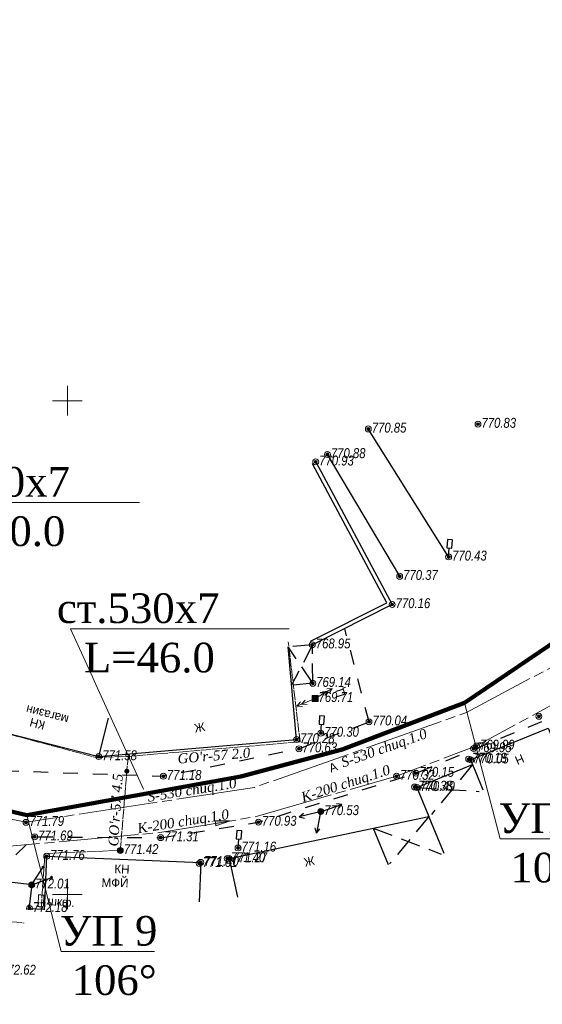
# Model space of a CAD drawing. Header units: millimetres. Extents: x 366033 to 446362, y 4247208 to 4265071.
# Tile 112 of 159: x 434933 to 434986, y 4257815 to 4257915. Entities that reach past the tile are written whole.
import ezdxf
from ezdxf import colors
from ezdxf.entities.mleader import LeaderData, LeaderLine
from ezdxf.enums import TextEntityAlignment as Align
from ezdxf.math import Vec2, Vec3

# ---------------------------------------------------------------- set-up
doc = ezdxf.new("R2010")
doc.units = ezdxf.units.MM
doc.header["$PDMODE"] = 32
doc.header["$PDSIZE"] = 0.6
for name, pattern in [('Commnctn_Gas_Line_Ground_m1', [1, 1, 0]), ('Commnctn_Waterpipes_Line_Unground_m1', [10, 8, -0.5, 1, -0.5]), ('Commnctn_Сanaliz_Gravity_Unground_m1', [10, 8, -0.5, 1, -0.5]), ('Д_ТРОТ_ТРУБА', [3, 1.5, -1.5]), ('ДОРОГИ_СТРОЯЩ', [9, 8, -1]), ('ЗД_СТР_РАЗВ', [3, 2, -1])]:
    doc.linetypes.add(name, pattern=pattern)
for name, color, linetype in [('(007) Здания', 7, 'Continuous'), ('(013) Газ', 30, 'ИК_Газопровод -------г--------'), ('(019) Связь', 3, 'ИК_КАБ_СВЯЗИ'), ('(022) Возд. Линии', 7, 'Continuous'), ('(025) Дорога', 7, 'Continuous'), ('(026) Д_знаки', 7, 'Continuous'), ('(040) Ограда', 7, 'Continuous')]:
    doc.layers.add(name, color=color, linetype=linetype)
for name, color, linetype, lineweight, true_color in [('COMMN_OBJCT_#####_B', 7, 'Continuous', 15, 0x000000), ('COMMN_OBJCT_CNLIZ_B', 7, 'Continuous', 15, 0x000000), ('COMMN_OBJCT_CNLIZ_L', 7, 'Continuous', 15, 0x000000), ('COMMN_OBJCT_CNLIZ_T', 7, 'Continuous', 15, 0x000000), ('COMMN_OBJCT_WATER_L', 7, 'Continuous', 15, 0x000000), ('COMMN_OBJCT_WATER_T', 7, 'Continuous', 15, 0x000000)]:
    doc.layers.add(name, color=color, linetype=linetype, lineweight=lineweight, true_color=true_color)
for name, color, linetype, true_color in [('COMMN_OBJCT_ELCTR_B', 7, 'Continuous', 0x000000), ('COMMN_OBJCT_GAS##_L', 7, 'Continuous', 0x000000), ('COMMN_OBJCT_GAS##_T', 7, 'Continuous', 0x000000), ('GEODS_POINT_GRID#_B', 7, 'Continuous', 0x000000), ('RELEF_POINT_PICKT_B', 7, 'Continuous', 0x000000), ('RELEF_POINT_PICKT_T', 7, 'Continuous', 0x000000)]:
    doc.layers.add(name, color=color, linetype=linetype, true_color=true_color)
doc.layers.add('КАБЕЛ', color=20, linetype='Continuous', lineweight=50)
doc.styles.add('BM-431', font='txt')
doc.styles.add('D-431', font='txt')
doc.styles.add('ISOPEUR', font='isocpeui.ttf')
doc.styles.add('P-131', font='txt')
doc.styles.add('S', font='txtwr', dxfattribs={"oblique": 15})
doc.styles.get("Standard").update_dxf_attribs({"font": 'times.ttf'})
doc.styles.add('БМ-431 (Times New Roman К)', font='timesi.ttf', dxfattribs={"height": 1})
doc.styles.add('Д-431 (Arial Narrow К)', font='ARIALNI.TTF', dxfattribs={"height": 1})
doc.linetypes.add('ИК_Газопровод -------г--------', pattern='A,9,-0.6,["Г",Standard,S=1.2,R=0,X=0,Y=-0.6],-1.2', length=10.8)
doc.linetypes.add('ИК_КАБ_СВЯЗИ', pattern='A,4,["o",Standard,S=0.5,R=0,X=0,Y=-0.125],4,-2', length=10)
doc.linetypes.add('ОГРАДА_БЕТ', pattern='A,4,["|",Standard,S=0.8,R=0,X=0,Y=-0.8],4', length=8)

# ---------------------------------------------------------------- blocks, each defined once
blk = doc.blocks.new('CommnctnPoleRCsquare_m1')
at = {"layer": 'COMMN_OBJCT_#####_B', "lineweight": 13, "true_color": 0xfffffe}
blk.add_hatch(color=7, dxfattribs=at).paths.add_polyline_path([(-0.6, 0.6), (-0.6, -0.6), (0.6, -0.6), (0.6, 0.6)])
at = {"layer": 'COMMN_OBJCT_#####_B', "lineweight": 13, "true_color": 0x000000}
blk.add_hatch(color=18, dxfattribs=at).paths.add_polyline_path([(-0.1, 0, 1), (0.1, 0, 1)])
at = {"layer": 'COMMN_OBJCT_#####_B', "color": 18, "lineweight": 9, "true_color": 0x000000}
blk.add_lwpolyline([(0.6, 0.6), (-0.6, 0.6), (-0.6, -0.6), (0.6, -0.6)], close=True, dxfattribs=at)
blk.add_circle((0, 0), 0.1, dxfattribs=at)
blk = doc.blocks.new('ElectricHighVLP_m1')
at = {"layer": 'COMMN_OBJCT_ELCTR_B', "color": 18, "linetype": 'Continuous', "lineweight": 20, "true_color": 0x000000}
for p, q in [((0, 0), (4, 0)), ((3, 0), (2, 0.5)), ((3, 0), (2, -0.5)), ((4, 0), (3, 0.5)), ((4, 0), (3, -0.5))]:
    blk.add_line(p, q, dxfattribs=at)
blk = doc.blocks.new('CnlizDirection_m1')
at = {"layer": 'COMMN_OBJCT_CNLIZ_B', "linetype": 'Continuous', "lineweight": 13, "true_color": 0xa54100}
blk.add_hatch(color=34, dxfattribs=at).paths.add_polyline_path([(0, 0.5), (0, -0.5), (3, 0)])
at = {"layer": 'COMMN_OBJCT_CNLIZ_B', "color": 34, "linetype": 'Continuous', "lineweight": 13, "true_color": 0xa54100}
blk.add_lwpolyline([(0, 0.5), (3, 0), (0, -0.5), (0, 0.5)], dxfattribs=at)
blk = doc.blocks.new('s3')
at = {"layer": '(022) Возд. Линии'}
h = blk.add_hatch(dxfattribs=at)
h.set_pattern_fill('ANSI31', color=256, scale=0.01, angle=180, style=0)
h.set_pattern_definition([(225, (0.1, 0), (0.02245064, -0.02245064), [])])
edge = h.paths.add_edge_path()
edge.add_arc((-1.9, 0), 0.1, 0, 360)
blk.add_lwpolyline([(0, 0), (-2, 0)], dxfattribs=at)
blk.add_circle((-1.9, 0), 0.1, dxfattribs=at)
blk = doc.blocks.new('s4')
at = {"layer": '(022) Возд. Линии'}
h = blk.add_hatch(dxfattribs=at)
h.set_pattern_fill('ANSI31', color=256, scale=0.01, style=0)
h.set_pattern_definition([(45, (-0.1, 0), (-0.02245064, 0.02245064), [])])
edge = h.paths.add_edge_path()
edge.add_arc((1.9, 0), 0.1, 0, 360)
blk.add_lwpolyline([(0, 0), (2, 0)], dxfattribs=at)
blk.add_circle((1.9, 0), 0.1, dxfattribs=at)
blk = doc.blocks.new('*U332')
at = {"layer": '(022) Возд. Линии'}
for name, p, rotation in [('s3', (-0.175, 0.176), 314.9257545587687), ('s4', (0.078, -0.238), 288.1758171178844)]:
    blk.add_blockref(name, p, dxfattribs=dict(at, rotation=rotation))
blk = doc.blocks.new('STOLB')
at = {"layer": '(022) Возд. Линии'}
blk.add_circle((0, 0), 0.25, dxfattribs=at)
blk = doc.blocks.new('S1')
at = {"layer": '(022) Возд. Линии'}
for p, q in [((-2, 0), (-1.5, 0.25)), ((-2, 0), (-1.5, -0.25)), ((0, 0), (-2, 0))]:
    blk.add_line(p, q, dxfattribs=at)
blk = doc.blocks.new('S2')
at = {"layer": '(022) Возд. Линии'}
for p, q in [((0, 0), (2, 0)), ((2, 0), (1.5, 0.25)), ((2, 0), (1.5, -0.25))]:
    blk.add_line(p, q, dxfattribs=at)
blk = doc.blocks.new('*U336')
at = {"layer": '(022) Возд. Линии'}
for name, p, rotation in [('S2', (0.104, 0.224), 65.11249365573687), ('S1', (-0.089, -0.236), 69.39991634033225)]:
    blk.add_blockref(name, p, dxfattribs=dict(at, rotation=rotation))
blk = doc.blocks.new('I02063')
at = {"linetype": 'Continuous'}
blk.add_lwpolyline([(-0.5, 3.5), (-0.5, 1.8), (0.5, 1.8), (0.5, 3.5)], close=True, dxfattribs=at)
blk.add_lwpolyline([(0.5, 0), (0, 0), (0, 1.8)], dxfattribs=at)
at = {"color": 4, "style": 'S', "oblique": 15}
blk.add_attdef('Z', (1.280972, -0.066143), '', height=2, dxfattribs=at)
blk = doc.blocks.new('PointHight_m1')
at = {"layer": 'RELEF_POINT_PICKT_B', "linetype": 'Continuous', "lineweight": 15, "true_color": 0x000000}
h = blk.add_hatch(color=18, dxfattribs=at)
edge = h.paths.add_edge_path()
edge.add_arc((0, 0), 0.3, 0, 360)
at = {"layer": 'RELEF_POINT_PICKT_B', "color": 18, "linetype": 'Continuous', "lineweight": 15, "true_color": 0x000000}
blk.add_circle((0, 0), 0.3, dxfattribs=at)
blk.add_point((0, 0), dxfattribs=at)
blk = doc.blocks.new('CrossCoord_m1')
at = {"layer": 'GEODS_POINT_GRID#_B', "color": 3, "lineweight": 20, "true_color": 0x00ff00, "flags": 128}
for points in [[(0, 3), (0, -3)], [(-3, 0), (3, 0)]]:
    blk.add_lwpolyline(points, dxfattribs=at)

msp = doc.modelspace()

# ---------------------------------------------------------------- hatches: boundary and pattern name
at = {"layer": '(013) Газ', "linetype": 'ByBlock'}
h = msp.add_hatch(color=0, dxfattribs=at)
edge = h.paths.add_edge_path()
edge.add_arc((434943.721, 4257838.932), 0.25, 128.7472, 488.7472)
h = msp.add_hatch(color=0, dxfattribs=at)
edge = h.paths.add_edge_path()
edge.add_arc((434943.062, 4257830.905), 0.25, 128.7472, 488.7472)

# ---------------------------------------------------------------- linework, layer by layer
at = {"layer": '(007) Здания', "linetype": 'ЗД_СТР_РАЗВ'}
for points, elevation in [([(434962.498, 4257851.735), (434960.046, 4257851.512)], 768.953), ([(434962.539, 4257847.832), (434960.046, 4257851.512)], 769.143), ([(434962.498, 4257851.735), (434960.397, 4257847.637)], 768.953), ([(434962.539, 4257847.832), (434962.498, 4257851.735)], 769.143), ([(434962.539, 4257847.832), (434960.397, 4257847.637)], 769.143), ([(434978.717, 4257839.596), (434974.549, 4257834.555)], 770.493), ([(434973.08, 4257837.286), (434979.369, 4257836.882)], 770.493), ([(434974.286, 4257834.344), (434970.32, 4257829.534)], 770.493), ([(434968.666, 4257833.159), (434975.551, 4257830.54)], 771.273)]:
    msp.add_lwpolyline(points, dxfattribs=dict(at, elevation=elevation))
at = {"layer": '(007) Здания'}
for points, elevation in [([(434960.897, 4257842.137), (434960.046, 4257851.512)], 770.283), ([(434928.156, 4257843.668), (434940.884, 4257840.412), (434941.875, 4257844.287)], 771.643), ([(434978.516, 4257840.086), (434986.363, 4257843.301), (434987.901, 4257839.608)], 769.813), ([(434940.884, 4257840.412), (434960.897, 4257842.137)], 771.583), ([(434973.08, 4257837.286), (434978.717, 4257839.596)], 770.493), ([(434978.516, 4257840.086), (434978.971, 4257838.975), (434979.763, 4257837.043)], 769.813), ([(434973.08, 4257837.286), (434974.286, 4257834.344)], 770.493), ([(434954.07, 4257830.081), (434974.286, 4257834.344)], 771.273), ([(434974.3, 4257834.308), (434975.802, 4257830.642)], 770.493), ([(434968.666, 4257833.159), (434970.167, 4257829.494)], 771.273), ([(434935.59, 4257830.338), (434935.426, 4257826.341), (434935.329, 4257823.994)], 771.823), ([(434935.59, 4257830.338), (434951.197, 4257829.695), (434951.032, 4257825.699)], 771.823), ([(434954.07, 4257830.081), (434954.905, 4257826.17)], 771.273), ([(434933.861, 4257825.034), (434935.369, 4257824.972)], 772.183)]:
    msp.add_lwpolyline(points, dxfattribs=dict(at, elevation=elevation))
at = {"layer": '(019) Связь', "color": 0, "linetype": 'ByBlock', "const_width": 0.1, "elevation": 772.283}
msp.add_lwpolyline([(434935.332, 4257826.377), (434935.263, 4257825.186), (434934.726, 4257825.217), (434934.794, 4257826.408)], close=True, dxfattribs=at)
at = {"layer": '(025) Дорога', "lineweight": 30}
for points, elevation in [([(434976.289, 4257860.632), (434968.162, 4257873.594)], 770.433), ([(434971.336, 4257858.672), (434964.023, 4257871.009)], 770.373)]:
    msp.add_lwpolyline(points, dxfattribs=dict(at, elevation=elevation))
at = {"layer": '(025) Дорога', "linetype": 'Д_ТРОТ_ТРУБА', "flags": 128}
for points, elevation in [([(434852.33, 4257863.073), (434856.232, 4257858.178), (434885.869, 4257847.902), (434900.002, 4257844.086), (434926.397, 4257839.165), (434947.42, 4257838.42), (434961.141, 4257841.206), (434968.234, 4257843.935)], 770.193), ([(434968.234, 4257843.935), (434965.774, 4257853.389)], 770.043), ([(434947.143, 4257832.198), (434957.041, 4257833.771), (434972.978, 4257838.73), (434988.655, 4257845.18), (435001.972, 4257848.919)], 772.623), ([(434930.654, 4257818.693), (434932.186, 4257830.2), (434934.388, 4257832.288), (434947.143, 4257832.198)], 772.623)]:
    msp.add_lwpolyline(points, dxfattribs=dict(at, elevation=elevation))
at = {"layer": '(040) Ограда', "linetype": 'ОГРАДА_БЕТ', "elevation": 768.953}
msp.add_lwpolyline([(434962.838, 4257870.259), (434970.577, 4257855.815), (434962.498, 4257851.735)], dxfattribs=at)
at = {"layer": '(040) Ограда', "elevation": 768.953}
msp.add_lwpolyline([(434962.317, 4257852.092), (434970.031, 4257855.987), (434962.497, 4257870.048)], dxfattribs=at)
at = {"color": 5, "lineweight": 100, "flags": 128}
msp.add_lwpolyline([(436030.203, 4258238.138), (435987.244, 4258239.876), (435909.981, 4258226.679), (435844.955, 4258213.93), (435806.749, 4258201.155), (435761.155, 4258176.561), (435731.598, 4258159.779), (435674.734, 4258128.61), (435595.319, 4258086.869), (435573.693, 4258075.689), (435503.714, 4258061.97), (435460.455, 4258053.417), (435407.799, 4258043.589), (435376.153, 4258039.082), (435369.125, 4258038.376), (435297.321, 4258048.895), (435159.285, 4258073.424), (435141.368, 4258037.333), (435121.22, 4258001.563), (435080.99, 4257947.111), (435017.169, 4257874.533), (435008.736, 4257866.809), (434977.898, 4257845.848), (434965.521, 4257841.143)], dxfattribs=at)
at = {"color": 5, "lineweight": 100, "elevation": 4.078, "flags": 128}
msp.add_lwpolyline([(434904.695, 4257841.332), (434933.607, 4257834.489), (434955.257, 4257838.397), (434965.521, 4257841.143)], dxfattribs=at)
at = {"layer": 'COMMN_OBJCT_CNLIZ_L', "color": 34, "linetype": 'Commnctn_Сanaliz_Gravity_Unground_m1', "lineweight": 15, "true_color": 0xa54100, "elevation": 4.078, "flags": 128}
msp.add_lwpolyline([(434924.454, 4257820.505), (434927.965, 4257830.972), (434947.276, 4257832.743), (434956.696, 4257834.315), (434971.018, 4257838.424), (434979.107, 4257841.486), (435010.432, 4257858.609), (435023.584, 4257865.551)], dxfattribs=at)
at = {"layer": 'COMMN_OBJCT_GAS##_L', "color": 30, "linetype": 'Commnctn_Gas_Line_Ground_m1', "lineweight": 15, "true_color": 0xff7d00, "elevation": 4.078, "flags": 128}
for points in [[(434924.619, 4257845.367), (434928.156, 4257843.668), (434940.627, 4257840.309), (434943.844, 4257840.428), (434961.25, 4257841.907), (434960.061, 4257852.034)], [(434860.794, 4257842.679), (434861.477, 4257842.223), (434864.904, 4257845.903), (434925.326, 4257828.908), (434925.075, 4257824.275), (434934.951, 4257823.432), (434935.425, 4257830.607), (434943.062, 4257830.905), (434943.844, 4257840.428)]]:
    msp.add_lwpolyline(points, dxfattribs=at)
at = {"layer": 'COMMN_OBJCT_WATER_L', "color": 5, "linetype": 'Commnctn_Waterpipes_Line_Unground_m1', "lineweight": 15, "true_color": 0x0000ff, "elevation": 4.078, "flags": 128}
msp.add_lwpolyline([(435301.098, 4258045.093), (435208.357, 4258062.454), (435165.511, 4258071.155), (435155.315, 4258061.015), (435123.53, 4257992.625), (435079.658, 4257939.705), (435011.375, 4257862.694), (434978.101, 4257844.863), (434956.643, 4257837.294), (434933.518, 4257833.754), (434909.024, 4257838.757), (434854.49, 4257861.018), (434839.35, 4257868.788)], dxfattribs=at)

# ---------------------------------------------------------------- block references
at = {"layer": '(022) Возд. Линии'}
for name, p, rotation in [('*U336', (434963.352, 4257834.852, 770.533), 128.7472003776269), ('S1', (434963.305, 4257834.605, 770.533), 79.06068793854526), ('STOLB', (434963.352, 4257834.852, 769.293), 128.7472003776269), ('*U332', (434934.086, 4257827.417, 772.013), 128.7472003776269), ('STOLB', (434934.086, 4257827.417, 772.013), 128.7472003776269)]:
    msp.add_blockref(name, p, dxfattribs=dict(at, rotation=rotation))
at = {"layer": '(022) Возд. Линии', "xscale": -1, "rotation": 128.2820206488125}
msp.add_blockref('*U332', (434934.086, 4257827.417, 772.013), dxfattribs=at)
at = {"layer": '(026) Д_знаки', "xscale": 0.5, "yscale": 0.5, "zscale": 0.5, "rotation": 355.7172896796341}
for p in [(434976.289, 4257860.632, 770.433), (434963.354, 4257842.788, 770.303), (434954.977, 4257831.162, 771.163)]:
    msp.add_blockref('I02063', p, dxfattribs=at)
at = {"layer": 'COMMN_OBJCT_#####_B', "color": 18, "true_color": 0x000000, "xscale": 0.5, "yscale": 0.5, "zscale": 0.5}
msp.add_blockref('CommnctnPoleRCsquare_m1', (434962.776, 4257846.305, 4.078), dxfattribs=at)
at = {"layer": 'COMMN_OBJCT_CNLIZ_B', "color": 34, "true_color": 0xa54100, "xscale": 0.4999999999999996, "yscale": 0.4999999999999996, "zscale": 0.4999999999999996, "rotation": 9.470487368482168}
msp.add_blockref('CnlizDirection_m1', (434952.7, 4257833.648, 4.078), dxfattribs=at)
at = {"layer": 'COMMN_OBJCT_ELCTR_B', "color": 18, "true_color": 0x000000}
for xscale, yscale, zscale, rotation in [(0.5, 0.5, 0.5, 29.64912717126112), (0.4999999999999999, 0.4999999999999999, 0.4999999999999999, 203.3530809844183)]:
    msp.add_blockref('ElectricHighVLP_m1', (434962.776, 4257846.305, 4.078), dxfattribs=dict(at, xscale=xscale, yscale=yscale, zscale=zscale, rotation=rotation))
at = {"layer": 'GEODS_POINT_GRID#_B', "color": 3, "true_color": 0x00ff00, "xscale": 0.5, "yscale": 0.5, "zscale": 0.5}
for p in [(434937.701, 4257876.457), (434937.701, 4257826.457)]:
    msp.add_blockref('CrossCoord_m1', p, dxfattribs=at)
at = {"layer": 'RELEF_POINT_PICKT_B', "color": 18, "true_color": 0x000000, "xscale": 0.5, "yscale": 0.5, "zscale": 0.5}
for p in [(434979.261, 4257874.078, 770.833), (434968.162, 4257873.594, 770.853), (434964.023, 4257871.009, 770.883), (434962.838, 4257870.259, 770.933), (434976.289, 4257860.632, 770.433), (434971.336, 4257858.672, 770.373), (434970.577, 4257855.815, 770.163), (434962.498, 4257851.735, 768.953), (434962.539, 4257847.832, 769.143), (434962.776, 4257846.305, 769.713), (434985.425, 4257844.492, 769.774), (434968.234, 4257843.935, 770.043), (434960.897, 4257842.137, 770.283), (434963.354, 4257842.788, 770.303), (434961.141, 4257841.206, 770.633), (434978.814, 4257841.225, 769.948), (434979.107, 4257841.486, 769.992), (434940.884, 4257840.412, 771.583), (434978.322, 4257840.159, 770.184), (434978.516, 4257840.086, 770.053), (434947.42, 4257838.42, 771.183), (434971.018, 4257838.424, 770.325), (434972.978, 4257838.73, 770.153), (434972.841, 4257837.334, 770.377), (434973.08, 4257837.286, 770.493), (434963.352, 4257834.852, 770.533), (434933.518, 4257833.754, 771.788), (434957.041, 4257833.771, 770.933), (434934.388, 4257832.288, 771.693), (434947.143, 4257832.198, 771.313), (434954.977, 4257831.162, 771.163), (434935.606, 4257830.317, 771.763), (434943.062, 4257830.905, 771.423), (434953.878, 4257830.088, 771.399), (434954.07, 4257830.081, 771.273), (434951.048, 4257829.59, 771.608), (434951.197, 4257829.695, 771.403), (434934.086, 4257827.417, 772.013), (434933.861, 4257825.034, 772.183)]:
    msp.add_blockref('PointHight_m1', p, dxfattribs=at)

# ---------------------------------------------------------------- texts
at = {"layer": '(007) Здания'}
for s, rotation, style, p in [('магазин', 165.64764, 'BM-431', (434937.905, 4257844.539, 270.623)), ('КН', 165.14468, 'P-131', (434935.525, 4257843.961, 270.623)), ('Ж', 10.27124, 'P-131', (434950.637, 4257842.833, 270.623)), ('Н', 202.9626, 'P-131', (434983.687, 4257840.693, 270.623)), ('Ж', 191.88522, 'P-131', (434962.634, 4257830.339, 270.623)), ('КН', 357.36153, 'P-131', (434942.441, 4257828.609, 270.623)), ('МФЙ', 359.2814, 'BM-431', (434941.159, 4257827.215, 270.623))]:
    msp.add_text(s, height=0.88, rotation=rotation, dxfattribs=dict(at, style=style)).set_placement(p)
at = {"layer": '(019) Связь', "color": 0, "linetype": 'ByBlock', "style": 'D-431'}
msp.add_text(' шкф.', height=0.875, rotation=355.71729, dxfattribs=at).set_placement((434935.364, 4257825.408, 771.823))
at = {"layer": '(025) Дорога', "linetype": 'ДОРОГИ_СТРОЯЩ', "style": 'BM-431'}
for s, rotation, p in [('Ц', 107.97148, (434965.882, 4257846.606, 270.623)), ('А', 21.16318, (434964.394, 4257838.785, 270.623))]:
    msp.add_text(s, height=0.875, rotation=rotation, dxfattribs=at).set_placement(p)
at = {"layer": 'COMMN_OBJCT_CNLIZ_T', "color": 18, "linetype": 'Continuous', "true_color": 0x000000, "style": 'БМ-431 (Times New Roman К)'}
for rotation, p in [(17.82313, (434965.9, 4257837.569, 4.078)), (9.04045, (434949.435, 4257833.734, 4.078))]:
    msp.add_text('K-200 chuq.1.0', height=1, rotation=rotation, dxfattribs=at).set_placement(p, align=Align.MIDDLE)
at = {"layer": 'COMMN_OBJCT_GAS##_T', "color": 18, "linetype": 'Continuous', "true_color": 0x000000, "style": 'БМ-431 (Times New Roman К)'}
for s, rotation, p in [("GO'r-57 2.0", 4.8571, (434952.531, 4257840.506, 4.078)), ("GO'r-57 4.5", 86.22031, (434942.58, 4257834.998, 4.078))]:
    msp.add_text(s, height=1, rotation=rotation, dxfattribs=at).set_placement(p, align=Align.MIDDLE)
at = {"layer": 'COMMN_OBJCT_WATER_T', "color": 18, "linetype": 'Continuous', "true_color": 0x000000, "style": 'БМ-431 (Times New Roman К)'}
for rotation, p in [(19.43064, (434969.786, 4257841.161, 4.078)), (9.0604, (434950.324, 4257836.912, 4.078))]:
    msp.add_text('S-530 chuq.1.0', height=1, rotation=rotation, dxfattribs=at).set_placement(p, align=Align.MIDDLE)
at = {"layer": 'RELEF_POINT_PICKT_T', "color": 18, "true_color": 0x000000, "style": 'Д-431 (Arial Narrow К)'}
for s, p in [('770.85', (434968.512, 4257873.729, 770.853)), ('770.83', (434979.611, 4257874.213, 770.833)), ('770.88', (434964.373, 4257871.144, 770.883)), ('770.93', (434963.188, 4257870.394, 770.933)), ('770.43', (434976.639, 4257860.767, 770.433)), ('770.37', (434971.686, 4257858.807, 770.373)), ('770.16', (434970.927, 4257855.95, 770.163)), ('768.95', (434962.848, 4257851.87, 768.953)), ('769.14', (434962.889, 4257847.967, 769.143)), ('769.71', (434963.126, 4257846.44, 769.713)), ('770.04', (434968.584, 4257844.07, 770.043)), ('770.30', (434963.704, 4257842.923, 770.303)), ('770.28', (434961.247, 4257842.272, 770.283)), ('770.63', (434961.491, 4257841.341, 770.633)), ('769.95', (434979.164, 4257841.36, 769.948)), ('769.99', (434979.457, 4257841.621, 769.992)), ('771.58', (434941.234, 4257840.547, 771.583)), ('770.18', (434978.672, 4257840.294, 770.184)), ('770.05', (434978.866, 4257840.221, 770.053)), ('770.15', (434973.328, 4257838.865, 770.153)), ('771.18', (434947.77, 4257838.555, 771.183)), ('770.32', (434971.368, 4257838.559, 770.325)), ('770.38', (434973.191, 4257837.469, 770.377)), ('770.49', (434973.43, 4257837.421, 770.493)), ('770.53', (434963.702, 4257834.987, 770.533)), ('771.79', (434933.868, 4257833.889, 771.788)), ('770.93', (434957.391, 4257833.906, 770.933)), ('771.69', (434934.738, 4257832.423, 771.693)), ('771.31', (434947.493, 4257832.333, 771.313)), ('771.42', (434943.412, 4257831.04, 771.423)), ('771.16', (434955.327, 4257831.297, 771.163)), ('771.76', (434935.956, 4257830.452, 771.763)), ('771.40', (434951.547, 4257829.83, 771.403)), ('771.40', (434954.228, 4257830.223, 771.399)), ('771.27', (434954.42, 4257830.216, 771.273)), ('771.61', (434951.398, 4257829.725, 771.608)), ('772.01', (434934.436, 4257827.552, 772.013)), ('772.18', (434934.211, 4257825.169, 772.183)), ('772.62', (434931.004, 4257818.828, 772.623))]:
    msp.add_text(s, height=1, dxfattribs=at).set_placement(p, align=Align.MIDDLE_LEFT)

# ---------------------------------------------------------------- next in the draw order: leaders
at = {"layer": 'КАБЕЛ', "color": 18, "lineweight": 25, "true_color": 0x000000}
ml = msp.add_multileader_mtext('Standard', dxfattribs=at)
ml.set_content('{\\fTimes New Roman|b0|i0|c204|p18;\\C0;ст.530х7   L=46.0}', color=159, style='ISOPEUR')
ml.set_leader_properties(lineweight=20)
ml.build(insert=Vec2(0, 0))
ml.multileader.update_dxf_attribs({"text_left_attachment_type": 6, "text_right_attachment_type": 6, "dogleg_length": 74.065, "arrow_head_size": 0.143})
ctx = ml.context
ctx.base_point, ctx.char_height, ctx.arrow_head_size, ctx.landing_gap_size, ctx.plane_origin = Vec3(434938.063, 4257853.341), 3, 0.143, 0.0713, Vec3(435004.291, 4257801.144)
ctx.left_attachment, ctx.right_attachment, ctx.text_align_type = 6, 6, 1
notes = []
notes.append((ctx, [(0, (1, 1, 0), (434938.033, 4257853.341), (1, 0), 0.0298, [(0, [(434945.478, 4257836.997)], 0, [])])]))
ctx.mtext.insert, ctx.mtext.width, ctx.mtext.alignment, ctx.mtext.flow_direction = Vec3(434946.002, 4257856.941), 21.79059, 2, 5
ctx.mtext.has_bg_fill, ctx.mtext.bg_color, ctx.mtext.bg_scale_factor, ctx.mtext.bg_transparency, ctx.mtext.use_window_bg_color = 1, -1073741824, 1.2, 0, 1
at = {"layer": 'КАБЕЛ', "color": 6, "lineweight": 25}
ml = msp.add_multileader_mtext('Standard', dxfattribs=at)
ml.set_content('{\\fTimes New Roman|b0|i0|c204|p18;\\C1;УП 8\\P 106%%D}', color=159, style='ISOPEUR')
ml.set_leader_properties(lineweight=20)
ml.build(insert=Vec2(0, 0))
ml.multileader.update_dxf_attribs({"text_left_attachment_type": 6, "text_right_attachment_type": 6, "dogleg_length": 74.065, "arrow_head_size": 0.143})
ctx = ml.context
ctx.base_point, ctx.char_height, ctx.arrow_head_size, ctx.landing_gap_size, ctx.plane_origin = Vec3(434981.539, 4257832.068), 3, 0.143, 0.0713, Vec3(435044.864, 4257790.798)
ctx.left_attachment, ctx.right_attachment, ctx.text_align_type = 6, 6, 1
notes.append((ctx, [(0, (1, 1, 0), (434981.509, 4257832.068), (1, 0), 0.0298, [(0, [(434977.898, 4257845.848)], 0, [])])]))
ctx.mtext.insert, ctx.mtext.width, ctx.mtext.alignment, ctx.mtext.flow_direction = Vec3(434986.283, 4257835.668), 15.85556, 2, 5
ctx.mtext.has_bg_fill, ctx.mtext.bg_color, ctx.mtext.bg_scale_factor, ctx.mtext.bg_transparency, ctx.mtext.use_window_bg_color = 1, -1073741824, 1.2, 0, 1
ml = msp.add_multileader_mtext('Standard', dxfattribs=at)
ml.set_content('{\\fTimes New Roman|b0|i0|c204|p18;\\C1;УП 9\\P 106%%D}', color=159, style='ISOPEUR')
ml.set_leader_properties(lineweight=20)
ml.build(insert=Vec2(0, 0))
ml.multileader.update_dxf_attribs({"text_left_attachment_type": 6, "text_right_attachment_type": 6, "dogleg_length": 74.065, "arrow_head_size": 0.143})
ctx = ml.context
ctx.base_point, ctx.char_height, ctx.arrow_head_size, ctx.landing_gap_size, ctx.plane_origin = Vec3(434937.097, 4257820.67), 3, 0.143, 0.0713, Vec3(435000.422, 4257779.4)
ctx.left_attachment, ctx.right_attachment, ctx.text_align_type = 6, 6, 1
notes.append((ctx, [(0, (1, 1, 0), (434937.068, 4257820.67), (1, 0), 0.0298, [(0, [(434933.607, 4257834.489)], 0, [])])]))
ctx.mtext.insert, ctx.mtext.width, ctx.mtext.alignment, ctx.mtext.flow_direction = Vec3(434941.874, 4257824.27), 15.85556, 2, 5
ctx.mtext.has_bg_fill, ctx.mtext.bg_color, ctx.mtext.bg_scale_factor, ctx.mtext.bg_transparency, ctx.mtext.use_window_bg_color = 1, -1073741824, 1.2, 0, 1
for ctx, leaders in notes:
    for number, flags, end, landing, length, lines in leaders:
        leader = LeaderData()
        leader.index, (leader.has_last_leader_line, leader.has_dogleg_vector, leader.attachment_direction) = number, flags
        leader.last_leader_point, leader.dogleg_vector, leader.dogleg_length = Vec3(end), Vec3(landing), length
        for number, points, colour, breaks in lines:
            line = LeaderLine()
            line.index, line.vertices, line.color, line.breaks = number, Vec3.list(points), colors.encode_raw_color(colour), breaks
            leader.lines.append(line)
        ctx.leaders.append(leader)

# ---------------------------------------------------------------- next in the draw order: leaders
at = {"layer": 'КАБЕЛ', "color": 18, "lineweight": 25, "true_color": 0x000000}
ml = msp.add_multileader_mtext('Standard', dxfattribs=at)
ml.set_content('{\\fTimes New Roman|b0|i0|c204|p18;\\C0;ст.530х7   L=10.0}', color=159, style='ISOPEUR')
ml.set_leader_properties(lineweight=20)
ml.build(insert=Vec2(0, 0))
ml.multileader.update_dxf_attribs({"text_left_attachment_type": 6, "text_right_attachment_type": 6, "dogleg_length": 74.065, "arrow_head_size": 0.143})
ctx = ml.context
ctx.base_point, ctx.char_height, ctx.arrow_head_size, ctx.landing_gap_size, ctx.plane_origin = Vec3(434922.93, 4257866.138), 3, 0.143, 0.0713, Vec3(434989.158, 4257813.941)
ctx.left_attachment, ctx.right_attachment, ctx.text_align_type = 6, 6, 1
notes = []
notes.append((ctx, [(0, (1, 1, 0), (434922.9, 4257866.138), (1, 0), 0.0298, [(0, [(434929.116, 4257835.552)], 0, [])])]))
ctx.mtext.insert, ctx.mtext.width, ctx.mtext.alignment, ctx.mtext.flow_direction = Vec3(434930.869, 4257869.738), 21.79059, 2, 5
ctx.mtext.has_bg_fill, ctx.mtext.bg_color, ctx.mtext.bg_scale_factor, ctx.mtext.bg_transparency, ctx.mtext.use_window_bg_color = 1, -1073741824, 1.2, 0, 1
for ctx, leaders in notes:
    for number, flags, end, landing, length, lines in leaders:
        leader = LeaderData()
        leader.index, (leader.has_last_leader_line, leader.has_dogleg_vector, leader.attachment_direction) = number, flags
        leader.last_leader_point, leader.dogleg_vector, leader.dogleg_length = Vec3(end), Vec3(landing), length
        for number, points, colour, breaks in lines:
            line = LeaderLine()
            line.index, line.vertices, line.color, line.breaks = number, Vec3.list(points), colors.encode_raw_color(colour), breaks
            leader.lines.append(line)
        ctx.leaders.append(leader)

doc.saveas('drawing.dxf')
